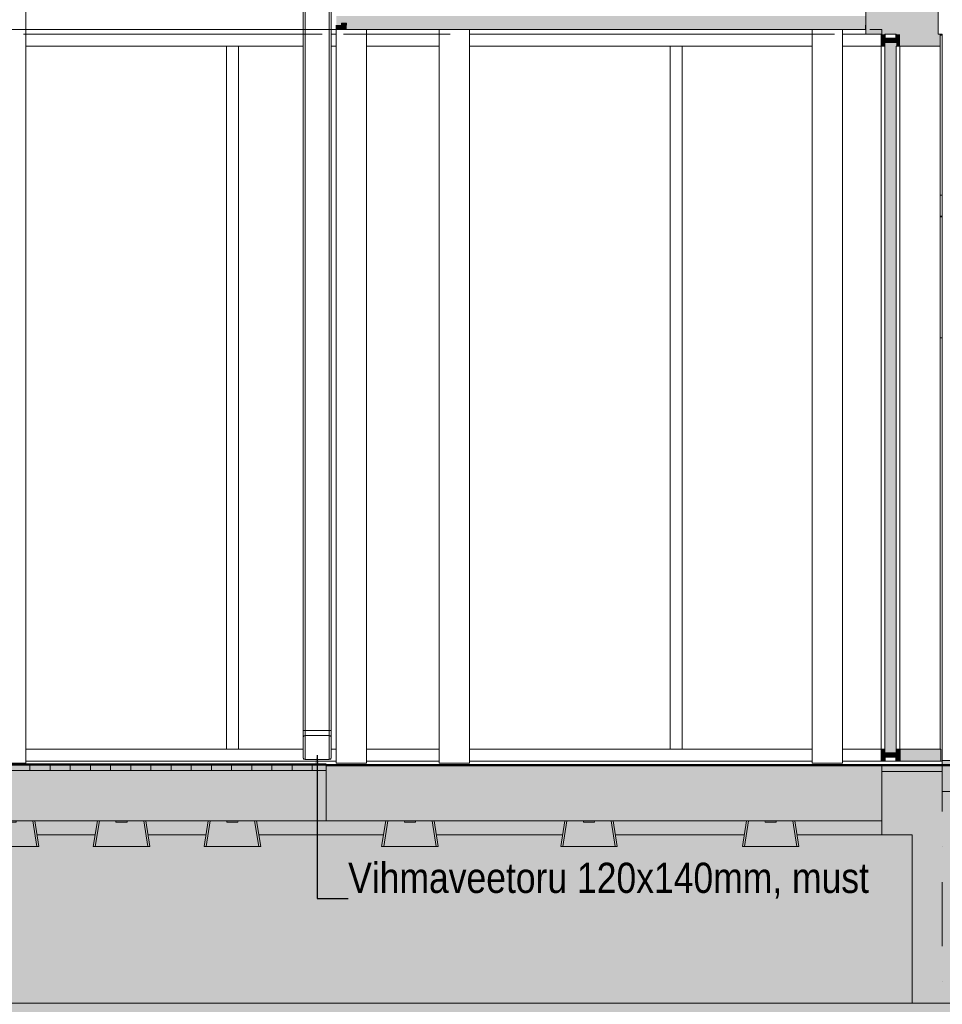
# Model space of a CAD drawing. Header units: millimetres. Extents: x -65 to 293624, y -1905 to 31061.
# Tile 112 of 256: x 61711 to 66286, y 11155 to 16038. Entities that reach past the tile are written whole.
import ezdxf
from ezdxf.enums import TextEntityAlignment as Align

# ---------------------------------------------------------------- set-up
doc = ezdxf.new("R2010")
doc.units = ezdxf.units.MM
doc.header["$MEASUREMENT"] = 0
doc.linetypes.add('Hidden Line', pattern=[317.5, 211.666667, -105.833333])
doc.linetypes.add('Punkt katkend', pattern=[670.277762, 317.5, -176.388889, 0, -176.388874])
for name, color, linetype in [('00 2D joon.AR', 7, 'Continuous'), ('00 Tekst.AR', 7, 'Continuous'), ('00 Teljed.AR', 7, 'Continuous'), ('1211 Vundamendid.AR', 7, 'Continuous'), ('1232 Välisseinad.AR', 7, 'Continuous'), ('1233 Postid.AR', 7, 'Continuous'), ('1235 Vahelaed.AR', 7, 'Continuous'), ('1245 Klaasfassaadid.AR', 7, 'Continuous'), ('1247 Fassaadi valgusti.AR', 7, 'Continuous'), ('1248 Vihmaveetorud.AR', 7, 'Continuous'), ('1253 Terrassipostid.AR', 7, 'Continuous'), ('1253 Välisterrassid.AR', 7, 'Continuous'), ('1311 Siseseinad.AR', 7, 'Continuous'), ('1322 Põrandakatted.SA', 7, 'Continuous'), ('1326 Seinapinnad.SA', 7, 'Continuous')]:
    doc.layers.add(name, color=color, linetype=linetype)
doc.styles.add('GENERATED_STYLE_4', font='txt', dxfattribs={"width": 0.84})
doc.styles.add('GENERATED_STYLE_6', font='txt')
doc.dimstyles.new('GENERATED_STYLE__1', dxfattribs={"dimtxt": 0.18, "dimasz": 91.2, "dimexe": 0.18, "dimexo": 0.0625, "dimgap": 0, "dimtad": 0, "dimtih": 1, "dimtoh": 1, "dimdec": 4, "dimzin": 0, "dimdsep": 46, "dimcen": 0.09, "dimadec": 0, "dimazin": 0, "dimtfac": 1, "dimtdec": 4, "dimtmove": 0, "dimatfit": 3, "dimldrblk": 'ARROWHEAD_5', "dimfxl": 0, "dimtolj": 1, "dimtzin": 0, "dimarcsym": 0})

# ---------------------------------------------------------------- blocks, each defined once
blk = doc.blocks.new('*X4', base_point=(-38239, 12361.4))
at = {"layer": '1253 Välisterrassid.AR', "color": 7, "linetype": 'Continuous', "lineweight": 13}
for p, q in [((61761, 12341.4), (61761, 12315.4)), ((61761, 12341.4), (61761, 12315.4)), ((61861, 12341.4), (61861, 12315.4)), ((61861, 12341.4), (61861, 12315.4)), ((61961, 12341.4), (61961, 12315.4)), ((61961, 12341.4), (61961, 12315.4)), ((62061, 12341.4), (62061, 12315.4)), ((62061, 12341.4), (62061, 12315.4)), ((62161, 12341.4), (62161, 12315.4)), ((62161, 12341.4), (62161, 12315.4)), ((62261, 12341.4), (62261, 12315.4)), ((62261, 12341.4), (62261, 12315.4)), ((62361, 12341.4), (62361, 12315.4)), ((62361, 12341.4), (62361, 12315.4)), ((62461, 12341.4), (62461, 12315.4)), ((62461, 12341.4), (62461, 12315.4)), ((62561, 12341.4), (62561, 12315.4)), ((62561, 12341.4), (62561, 12315.4)), ((62661, 12341.4), (62661, 12315.4)), ((62661, 12341.4), (62661, 12315.4)), ((62761, 12341.4), (62761, 12315.4)), ((62761, 12341.4), (62761, 12315.4)), ((62861, 12341.4), (62861, 12315.4)), ((62861, 12341.4), (62861, 12315.4)), ((62961, 12341.4), (62961, 12315.4)), ((62961, 12341.4), (62961, 12315.4)), ((63061, 12341.4), (63061, 12315.4)), ((63061, 12341.4), (63061, 12315.4)), ((63161, 12341.4), (63161, 12315.4)), ((63161, 12341.4), (63161, 12315.4))]:
    blk.add_line(p, q, dxfattribs=at)
blk = doc.blocks.new('*X5', base_point=(-38239, 12361.4))
at = {"layer": '1253 Välisterrassid.AR', "color": 7, "linetype": 'Continuous', "lineweight": 13}
for p, q in [((63061, 12341.4), (63061, 12315.4)), ((63061, 12341.4), (63061, 12315.4)), ((63161, 12341.4), (63161, 12315.4)), ((63161, 12341.4), (63161, 12315.4))]:
    blk.add_line(p, q, dxfattribs=at)
blk = doc.blocks.new('Section Element_1_2', base_point=(-38239, 12361.4))
at = {"layer": '1253 Välisterrassid.AR', "linetype": 'Continuous', "lineweight": 0, "true_color": 0x000000}
for points in [[(63230.6, 12341.4), (63230.6, 12315.4), (65985.6, 12315.4), (65985.6, 12341.4)], [(63230.6, 12315.4), (63230.6, 12215.4), (65985.6, 12215.4), (65985.6, 12315.4)], [(63230.6, 12215.4), (63230.6, 12065.4), (65985.6, 12065.4), (65985.6, 12215.4)]]:
    blk.add_hatch(color=178, dxfattribs=at).paths.add_polyline_path(points)
at = {"layer": '1253 Välisterrassid.AR', "color": 7, "linetype": 'Continuous', "lineweight": 13}
for p, q in [((44822.3, 12341.4), (63230.6, 12341.4)), ((63230.6, 12315.4), (44822.3, 12315.4)), ((65985.6, 12341.4), (63230.6, 12341.4)), ((44822.3, 12065.4), (63230.6, 12065.4))]:
    blk.add_line(p, q, dxfattribs=at)
at = {"layer": '1253 Välisterrassid.AR', "color": 7, "linetype": 'Continuous', "lineweight": 15}
blk.add_line((65985.6, 12065.4), (63230.6, 12065.4), dxfattribs=at)
at = {"layer": '1253 Välisterrassid.AR', "color": 7, "linetype": 'Continuous', "lineweight": 13, "flags": 128}
for points in [[(63230.6, 12341.4), (63230.6, 12315.4), (63230.6, 12215.4), (63230.6, 12065.4)], [(65985.6, 12341.4), (65985.6, 12315.4), (65985.6, 12215.4), (65985.6, 12065.4)]]:
    blk.add_lwpolyline(points, dxfattribs=at)
at = {"layer": '1253 Välisterrassid.AR', "lineweight": 0}
for name in ['*X4', '*X5']:
    blk.add_blockref(name, (-38239, 12361.4), dxfattribs=at)
blk = doc.blocks.new('Section Element_19_2', base_point=(-38239, 12361.4))
at = {"layer": '1253 Terrassipostid.AR', "color": 7, "linetype": 'Continuous', "lineweight": 13}
for p, q in [((61740.6, 15990.4), (61740.6, 16341.4)), ((61740.6, 12351.4), (61740.6, 15990.4)), ((61590.6, 12351.4), (61740.6, 12351.4))]:
    blk.add_line(p, q, dxfattribs=at)
blk = doc.blocks.new('Section Element_20_2', base_point=(-38239, 12361.4))
at = {"layer": '1253 Terrassipostid.AR', "color": 7, "linetype": 'Continuous', "lineweight": 13}
for p, q in [((63280.6, 15990.4), (63280.6, 12351.4)), ((63430.6, 12351.4), (63430.6, 15990.4)), ((63280.6, 12351.4), (63430.6, 12351.4))]:
    blk.add_line(p, q, dxfattribs=at)
blk = doc.blocks.new('Section Element_22_2', base_point=(-38239, 12361.4))
at = {"layer": '1253 Terrassipostid.AR', "color": 7, "linetype": 'Continuous', "lineweight": 13}
for p, q in [((65640.6, 15990.4), (65640.6, 12351.4)), ((65790.6, 12351.4), (65790.6, 15990.4)), ((65640.6, 12351.4), (65790.6, 12351.4))]:
    blk.add_line(p, q, dxfattribs=at)
blk = doc.blocks.new('Section Element_28_2', base_point=(-38239, 12361.4))
at = {"layer": '1311 Siseseinad.AR', "linetype": 'Continuous', "lineweight": 0, "true_color": 0x000000}
h = blk.add_hatch(dxfattribs=at)
h.set_pattern_fill('Plokk___tavaseotis_0002', color=178, style=0, pattern_type=2)
h.set_pattern_definition([(360, (-38212.9, 12361.43), (0, 250), []), (90, (-38212.9, 12361.43), (-500, 0), [250, -250]), (90, (-37962.9, 12611.43), (-500, 0), [250, -250])])
h.paths.add_polyline_path([(66275.6, 15966.4), (66275.6, 15961.4), (66285.6, 15961.4), (66285.6, 15966.4)])
h = blk.add_hatch(dxfattribs=at)
h.set_pattern_fill('Plokk___tavaseotis_0002', color=178, style=0, pattern_type=2)
h.set_pattern_definition([(3e-14, (-38212.9, 12361.43), (0, 250), []), (90, (-38212.9, 12361.43), (-500, 0), [250, -250]), (90, (-37962.9, 12611.43), (-500, 0), [250, -250])])
h.paths.add_polyline_path([(66275.6, 15966.4), (66275.6, 15961.4), (66285.6, 15961.4), (66285.6, 15966.4)])
blk = doc.blocks.new('Section Element_37_2', base_point=(-38239, 12361.4))
at = {"layer": '1253 Terrassipostid.AR', "color": 7, "linetype": 'Continuous', "lineweight": 13}
for p, q in [((63790.6, 15990.4), (63790.6, 12351.4)), ((63940.6, 12351.4), (63940.6, 15990.4)), ((63790.6, 12351.4), (63940.6, 12351.4))]:
    blk.add_line(p, q, dxfattribs=at)
blk = doc.blocks.new('Section Element_49_2', base_point=(-38239, 12361.4))
at = {"layer": '1232 Välisseinad.AR', "color": 7, "linetype": 'Continuous', "lineweight": 13}
for p, q in [((63115.6, 15966.4), (61740.6, 15966.4)), ((63280.6, 15966.4), (63255.6, 15966.4)), ((63790.6, 15966.4), (63430.6, 15966.4)), ((65640.6, 15966.4), (63940.6, 15966.4)), ((65905.6, 15966.4), (65790.6, 15966.4))]:
    blk.add_line(p, q, dxfattribs=at)
blk = doc.blocks.new('Section Element_59_2', base_point=(-38239, 12361.4))
at = {"layer": '1253 Välisterrassid.AR', "linetype": 'Continuous', "lineweight": 0, "true_color": 0x000000}
for points in [[(65904.6, 16011.4), (65904.6, 16056.4), (63280.6, 16056.4), (63280.6, 16011.4), (63305.6, 16011.4), (63305.6, 16020.4), (63331.6, 16020.4), (63331.6, 16011.4)], [(63280.6, 16011.4), (63280.6, 15990.4), (63305.6, 15990.4), (63305.6, 16011.4)], [(65904.6, 15990.4), (65904.6, 16011.4), (63331.6, 16011.4), (63331.6, 15990.4)]]:
    blk.add_hatch(color=178, dxfattribs=at).paths.add_polyline_path(points)
at = {"layer": '1253 Välisterrassid.AR', "color": 7, "linetype": 'Continuous', "lineweight": 13}
for p, q in [((61590.6, 15990.4), (61740.6, 15990.4)), ((61740.6, 15990.4), (63115.6, 15990.4)), ((63255.6, 15990.4), (63280.6, 15990.4)), ((63280.6, 16011.4), (63280.6, 15990.4)), ((65904.6, 16011.4), (65904.6, 15990.4))]:
    blk.add_line(p, q, dxfattribs=at)
at = {"layer": '1253 Välisterrassid.AR', "color": 7, "linetype": 'Continuous', "lineweight": 15}
for p, q in [((63305.6, 15990.4), (63280.6, 15990.4)), ((65904.6, 15990.4), (63331.6, 15990.4))]:
    blk.add_line(p, q, dxfattribs=at)
blk = doc.blocks.new('Section Element_61_2', base_point=(-38239, 12361.4))
at = {"layer": '1245 Klaasfassaadid.AR', "linetype": 'Continuous', "lineweight": 0, "true_color": 0x000000}
for points in [[(65981.6, 12361.4), (66000.1, 12361.4), (66000.1, 12380.4), (65992.5, 12380.4), (65992.5, 12402.4), (66000.1, 12402.4), (66000.1, 12421.4), (65981.6, 12421.4)], [(66060.1, 12361.4), (66078.6, 12361.4), (66078.6, 12421.4), (66060.1, 12421.4), (66060.1, 12402.4), (66028.6, 12402.4), (66028.6, 12380.4), (66060.1, 12380.4)], [(66078.6, 12361.4), (66278.6, 12361.4), (66278.6, 12421.4), (66078.6, 12421.4)], [(65992.5, 12380.4), (66000.1, 12380.4), (66028.6, 12380.4), (66028.6, 12402.4), (66000.1, 12402.4), (65992.5, 12402.4)]]:
    blk.add_hatch(color=178, dxfattribs=at).paths.add_polyline_path(points)
at = {"layer": '1245 Klaasfassaadid.AR', "color": 7, "linetype": 'Continuous', "lineweight": 13}
for p, q in [((65981.6, 12421.4), (65981.6, 12361.4)), ((66000.1, 12421.4), (65981.6, 12421.4)), ((66000.1, 12421.4), (66000.1, 12402.4)), ((66060.1, 12421.4), (66060.1, 12402.4)), ((66278.6, 12421.4), (66278.6, 12361.4)), ((66000.1, 12361.4), (65981.6, 12361.4)), ((66000.1, 12380.4), (66000.1, 12361.4)), ((66060.1, 12380.4), (66060.1, 12361.4))]:
    blk.add_line(p, q, dxfattribs=at)
at = {"layer": '1245 Klaasfassaadid.AR', "color": 7, "linetype": 'Continuous', "lineweight": 13, "flags": 128}
for points in [[(66278.6, 12421.4), (66078.6, 12421.4), (66060.1, 12421.4)], [(66060.1, 12402.4), (66028.6, 12402.4), (66000.1, 12402.4)], [(66060.1, 12380.4), (66028.6, 12380.4), (66000.1, 12380.4)], [(66278.6, 12361.4), (66078.6, 12361.4), (66060.1, 12361.4)]]:
    blk.add_lwpolyline(points, dxfattribs=at)
blk = doc.blocks.new('Section Element_62_2', base_point=(-38239, 12361.4))
at = {"layer": '1245 Klaasfassaadid.AR', "linetype": 'Continuous', "lineweight": 0, "true_color": 0x000000}
blk.add_hatch(color=178, dxfattribs=at).paths.add_polyline_path([(66057.1, 15936.4), (66000.1, 15936.4), (66000.1, 12391.4), (66057.1, 12391.4)])
at = {"layer": '1245 Klaasfassaadid.AR', "color": 7, "linetype": 'Continuous', "lineweight": 13}
for p, q in [((66000.1, 15936.4), (66000.1, 12391.4)), ((66057.1, 15936.4), (66000.1, 15936.4)), ((66057.1, 15936.4), (66057.1, 15925.4)), ((66057.1, 15906.4), (66057.1, 12391.4)), ((66057.1, 12391.4), (66000.1, 12391.4))]:
    blk.add_line(p, q, dxfattribs=at)
blk = doc.blocks.new('Section Element_66_2', base_point=(-38239, 12361.4))
at = {"layer": '1232 Välisseinad.AR', "linetype": 'Continuous', "lineweight": 0, "true_color": 0x000000}
for points in [[(65926.6, 15966.4), (65926.6, 17453.1), (65905.6, 17448.6), (65905.6, 15966.4)], [(65958.6, 15966.4), (65958.6, 17459.9), (65926.6, 17453.1), (65926.6, 15966.4)], [(65990.6, 15966.4), (65990.6, 17465.4), (65985.6, 17465.4), (65985.6, 17465.6), (65958.6, 17459.9), (65958.6, 15966.4)], [(66020.6, 17465.4), (65990.6, 17465.4), (65990.6, 15966.4), (66020.6, 15966.4)], [(66215.6, 17465.4), (66020.6, 17465.4), (66020.6, 15966.4), (66215.6, 15966.4)], [(66240.6, 15966.4), (66240.6, 17465.4), (66215.6, 17465.4), (66215.6, 15966.4)], [(66253.1, 15966.4), (66253.1, 17465.4), (66240.6, 17465.4), (66240.6, 15966.4)], [(66265.6, 15966.4), (66265.6, 17465.4), (66253.1, 17465.4), (66253.1, 15966.4)]]:
    blk.add_hatch(color=178, dxfattribs=at).paths.add_polyline_path(points)
at = {"layer": '1232 Välisseinad.AR', "color": 7, "linetype": 'Continuous', "lineweight": 15}
for p, q in [((65905.6, 17448.6), (65905.6, 15966.4)), ((66265.6, 16356.9), (66265.6, 15966.4))]:
    blk.add_line(p, q, dxfattribs=at)
at = {"layer": '1232 Välisseinad.AR', "color": 7, "linetype": 'Continuous', "lineweight": 13, "flags": 128}
for points in [[(65981.6, 15966.4), (65958.6, 15966.4), (65926.6, 15966.4), (65905.6, 15966.4)], [(66057.1, 15966.4), (66020.6, 15966.4), (66000.1, 15966.4)]]:
    blk.add_lwpolyline(points, dxfattribs=at)
blk = doc.blocks.new('Section Element_90_2', base_point=(-38239, 12361.4))
at = {"layer": '1326 Seinapinnad.SA', "color": 7, "linetype": 'Continuous', "lineweight": 13}
for p, q in [((66275.6, 15065.9), (66285.6, 15063.4)), ((66285.6, 15061.4), (66275.6, 15061.4))]:
    blk.add_line(p, q, dxfattribs=at)
blk = doc.blocks.new('Section Element_112_2', base_point=(-38239, 12361.4))
at = {"layer": '1245 Klaasfassaadid.AR', "color": 7, "linetype": 'Continuous', "lineweight": 13}
for p, q in [((63115.6, 12421.4), (62795.6, 12421.4)), ((63280.6, 12421.4), (63255.6, 12421.4)), ((63790.6, 12421.4), (63430.6, 12421.4)), ((63280.6, 12361.4), (62765.6, 12361.4)), ((63790.6, 12361.4), (63430.6, 12361.4))]:
    blk.add_line(p, q, dxfattribs=at)
blk = doc.blocks.new('Section Element_113_2', base_point=(-38239, 12361.4))
at = {"layer": '1245 Klaasfassaadid.AR', "color": 7, "linetype": 'Continuous', "lineweight": 13}
for p, q in [((64935.6, 12421.4), (63940.6, 12421.4)), ((64965.6, 12361.4), (63940.6, 12361.4))]:
    blk.add_line(p, q, dxfattribs=at)
blk = doc.blocks.new('Section Element_114_2', base_point=(-38239, 12361.4))
at = {"layer": '1245 Klaasfassaadid.AR', "color": 7, "linetype": 'Continuous', "lineweight": 13}
for p, q in [((62735.6, 12421.4), (61740.6, 12421.4)), ((62765.6, 12361.4), (61740.6, 12361.4))]:
    blk.add_line(p, q, dxfattribs=at)
blk = doc.blocks.new('Section Element_138_2', base_point=(-38239, 12361.4))
at = {"layer": '1245 Klaasfassaadid.AR', "color": 7, "linetype": 'Continuous', "lineweight": 13}
for p, q in [((64995.6, 12421.4), (64965.6, 12421.4)), ((65640.6, 12421.4), (64995.6, 12421.4)), ((65981.6, 12421.4), (65790.6, 12421.4)), ((65640.6, 12361.4), (64965.6, 12361.4)), ((65981.6, 12361.4), (65790.6, 12361.4)), ((66000.1, 12361.4), (66002.1, 12361.4)), ((66002.1, 12380.4), (66002.1, 12361.4)), ((66055.1, 12361.4), (66002.1, 12361.4)), ((66055.1, 12380.4), (66055.1, 12361.4)), ((66055.1, 12361.4), (66060.1, 12361.4))]:
    blk.add_line(p, q, dxfattribs=at)
blk = doc.blocks.new('Section Element_152_2', base_point=(-38239, 12361.4))
at = {"layer": '1248 Vihmaveetorud.AR', "color": 7, "linetype": 'Continuous', "lineweight": 13}
for p, q in [((63115.6, 12513), (63115.6, 12512.6)), ((63115.6, 12512.6), (63115.6, 12506.3)), ((63115.6, 12506.3), (63115.6, 12500.2)), ((63117.6, 12513), (63118.5, 12513.2)), ((63118.5, 12513.2), (63125.6, 12513.5)), ((63125.6, 12513.5), (63245.6, 12513.5)), ((63125.6, 12513.5), (63125.6, 12508.9)), ((63125.6, 12508.9), (63125.6, 12504.4)), ((63125.6, 12504.4), (63125.6, 12500.4)), ((63125.6, 12500.4), (63125.6, 12496.8)), ((63245.6, 12513.5), (63252.7, 12513.2)), ((63245.6, 12513.5), (63245.6, 12508.9)), ((63245.6, 12508.9), (63245.6, 12504.4)), ((63245.6, 12504.4), (63245.6, 12500.4)), ((63245.6, 12500.4), (63245.6, 12496.8)), ((63252.7, 12513.2), (63253.6, 12513)), ((63255.6, 12513), (63255.6, 12512.6)), ((63255.6, 12512.6), (63255.6, 12506.3)), ((63255.6, 12506.3), (63255.6, 12500.2)), ((63115.6, 12500.2), (63115.6, 12494.6)), ((63115.6, 12494.6), (63115.6, 12489.7)), ((63115.6, 12489.7), (63115.6, 12485.5)), ((63115.6, 12485.5), (63115.6, 12482.3)), ((63115.6, 12482.3), (63115.6, 12480.1)), ((63115.6, 12480.1), (63115.6, 12479)), ((63119.2, 12485.3), (63116.6, 12479)), ((63116.6, 12479), (63116.6, 12479)), ((63125.6, 12488), (63119.2, 12485.3)), ((63125.6, 12496.8), (63125.6, 12493.7)), ((63125.6, 12493.7), (63125.6, 12491.4)), ((63125.6, 12491.4), (63125.6, 12489.8)), ((63125.6, 12489.8), (63125.6, 12489)), ((63245.6, 12488), (63125.6, 12488)), ((63125.6, 12488), (63125.6, 12477.9)), ((63125.6, 12477.9), (63125.6, 12453.9)), ((63125.6, 12453.9), (63125.6, 12431.8)), ((63245.6, 12496.8), (63245.6, 12493.7)), ((63245.6, 12493.7), (63245.6, 12491.4)), ((63245.6, 12491.4), (63245.6, 12489.8)), ((63245.6, 12489.8), (63245.6, 12489)), ((63252, 12485.3), (63245.6, 12488)), ((63245.6, 12488), (63245.6, 12477.9)), ((63245.6, 12477.9), (63245.6, 12453.9)), ((63245.6, 12453.9), (63245.6, 12431.8)), ((63254.6, 12479), (63252, 12485.3)), ((63254.6, 12479), (63254.6, 12479)), ((63255.6, 12500.2), (63255.6, 12494.6)), ((63255.6, 12494.6), (63255.6, 12489.7)), ((63255.6, 12489.7), (63255.6, 12485.5)), ((63255.6, 12485.5), (63255.6, 12482.3)), ((63255.6, 12482.3), (63255.6, 12480.1)), ((63255.6, 12480.1), (63255.6, 12479)), ((63125.6, 12431.8), (63125.6, 12412.3)), ((63125.6, 12412.3), (63125.6, 12395.9)), ((63245.6, 12431.8), (63245.6, 12412.3)), ((63245.6, 12412.3), (63245.6, 12395.9)), ((63118.5, 12371.9), (63115.6, 12379)), ((63115.6, 12379), (63115.6, 12379)), ((63116.6, 12379), (63116.6, 12379)), ((63125.6, 12369), (63118.5, 12371.9)), ((63125.6, 12395.9), (63125.6, 12383.1)), ((63125.6, 12383.1), (63125.6, 12374.4)), ((63125.6, 12374.4), (63125.6, 12370)), ((63245.6, 12369), (63125.6, 12369)), ((63125.6, 12369), (63125.6, 12369)), ((63245.6, 12395.9), (63245.6, 12383.1)), ((63245.6, 12383.1), (63245.6, 12374.4)), ((63245.6, 12374.4), (63245.6, 12370)), ((63252.7, 12371.9), (63245.6, 12369)), ((63245.6, 12369), (63245.6, 12369)), ((63255.6, 12379), (63252.7, 12371.9)), ((63254.6, 12379), (63254.6, 12379)), ((63255.6, 12379), (63255.6, 12379))]:
    blk.add_line(p, q, dxfattribs=at)
blk = doc.blocks.new('Section Element_153_2', base_point=(-38239, 12361.4))
at = {"layer": '1248 Vihmaveetorud.AR', "color": 7, "linetype": 'Continuous', "lineweight": 13}
for p, q in [((63115.6, 12479), (63118.5, 12486.1)), ((63115.6, 12379), (63115.6, 12479)), ((63119.2, 12485.4), (63116.6, 12479)), ((63116.6, 12479), (63116.6, 12379)), ((63118.5, 12486.1), (63125.6, 12489)), ((63125.6, 12488), (63119.2, 12485.4)), ((63125.6, 12489), (63245.6, 12489)), ((63245.6, 12488), (63125.6, 12488)), ((63245.6, 12489), (63252.7, 12486.1)), ((63252, 12485.4), (63245.6, 12488)), ((63254.6, 12479), (63252, 12485.4)), ((63252.7, 12486.1), (63255.6, 12479)), ((63254.6, 12379), (63254.6, 12479)), ((63255.6, 12479), (63255.6, 12379)), ((63118.5, 12372), (63115.6, 12379)), ((63116.6, 12379), (63119.2, 12372.7)), ((63125.6, 12369), (63118.5, 12372)), ((63119.2, 12372.7), (63125.6, 12370)), ((63125.6, 12370), (63245.6, 12370)), ((63245.6, 12369), (63125.6, 12369)), ((63245.6, 12370), (63252, 12372.7)), ((63252.7, 12372), (63245.6, 12369)), ((63252, 12372.7), (63254.6, 12379)), ((63255.6, 12379), (63252.7, 12372))]:
    blk.add_line(p, q, dxfattribs=at)
blk = doc.blocks.new('Section Element_154_2', base_point=(-38239, 12361.4))
at = {"layer": '1248 Vihmaveetorud.AR', "color": 7, "linetype": 'Continuous', "lineweight": 13}
for p, q in [((63115.6, 12513), (63115.6, 21876.5)), ((63125.6, 12513.5), (63125.6, 21877.2)), ((63245.6, 12513.5), (63245.6, 21916.2)), ((63255.6, 12513), (63255.6, 21914.6)), ((63117.6, 12513), (63118.5, 12513)), ((63118.5, 12513), (63125.6, 12513)), ((63245.6, 12513), (63252.7, 12513)), ((63252.7, 12513), (63253.6, 12513))]:
    blk.add_line(p, q, dxfattribs=at)
blk = doc.blocks.new('Section Element_201_2', base_point=(-38239, 12361.4))
at = {"layer": '1245 Klaasfassaadid.AR', "linetype": 'Continuous', "lineweight": 0, "true_color": 0x000000}
for points in [[(65981.6, 15966.4), (65981.6, 15906.4), (66000.1, 15906.4), (66000.1, 15925.4), (65992.5, 15925.4), (65992.5, 15947.4), (66000.1, 15947.4), (66000.1, 15966.4)], [(65992.5, 15947.4), (65992.5, 15925.4), (66000.1, 15925.4), (66028.6, 15925.4), (66028.6, 15947.4), (66000.1, 15947.4)], [(66057.1, 15966.4), (66057.1, 15947.4), (66028.6, 15947.4), (66028.6, 15925.4), (66057.1, 15925.4), (66057.1, 15906.4), (66075.6, 15906.4), (66075.6, 15966.4)], [(66075.6, 15966.4), (66075.6, 15906.4), (66275.6, 15906.4), (66275.6, 15966.4)]]:
    blk.add_hatch(color=178, dxfattribs=at).paths.add_polyline_path(points)
at = {"layer": '1245 Klaasfassaadid.AR', "color": 7, "linetype": 'Continuous', "lineweight": 13}
for p, q in [((65981.6, 15966.4), (65981.6, 15906.4)), ((66000.1, 15966.4), (66000.1, 15947.4)), ((66000.1, 15925.4), (66000.1, 15906.4)), ((66057.1, 15966.4), (66057.1, 15947.4)), ((66275.6, 15966.4), (66265.6, 15966.4)), ((66275.6, 15966.4), (66275.6, 15906.4)), ((66000.1, 15906.4), (65981.6, 15906.4))]:
    blk.add_line(p, q, dxfattribs=at)
at = {"layer": '1245 Klaasfassaadid.AR', "color": 7, "linetype": 'Continuous', "lineweight": 13, "flags": 128}
for points in [[(66057.1, 15947.4), (66028.6, 15947.4), (66000.1, 15947.4)], [(66057.1, 15925.4), (66028.6, 15925.4), (66000.1, 15925.4)], [(66275.6, 15906.4), (66075.6, 15906.4), (66057.1, 15906.4)]]:
    blk.add_lwpolyline(points, dxfattribs=at)
blk = doc.blocks.new('Section Element_202_2', base_point=(-38239, 12361.4))
at = {"layer": '1245 Klaasfassaadid.AR', "color": 7, "linetype": 'Continuous', "lineweight": 13}
for p, q in [((65981.6, 12421.4), (65981.6, 15906.4)), ((66075.6, 12421.4), (66075.6, 15906.4)), ((66275.6, 12421.4), (66275.6, 15906.4)), ((66060.1, 12421.4), (66057.1, 12421.4))]:
    blk.add_line(p, q, dxfattribs=at)
blk = doc.blocks.new('Section Element_203_2', base_point=(-38239, 12361.4))
at = {"layer": '1245 Klaasfassaadid.AR', "color": 7, "linetype": 'Continuous', "lineweight": 13}
blk.add_line((63940.6, 15906.4), (64935.6, 15906.4), dxfattribs=at)
blk = doc.blocks.new('Section Element_204_2', base_point=(-38239, 12361.4))
at = {"layer": '1245 Klaasfassaadid.AR', "color": 7, "linetype": 'Continuous', "lineweight": 13}
for p, q in [((64935.6, 12421.4), (64935.6, 15906.4)), ((64935.6, 15906.4), (64965.6, 15906.4)), ((64995.6, 12421.4), (64995.6, 15906.4)), ((64965.6, 12421.4), (64935.6, 12421.4))]:
    blk.add_line(p, q, dxfattribs=at)
blk = doc.blocks.new('Section Element_205_2', base_point=(-38239, 12361.4))
at = {"layer": '1245 Klaasfassaadid.AR', "color": 7, "linetype": 'Continuous', "lineweight": 13}
for p, q in [((62795.6, 15906.4), (63115.6, 15906.4)), ((63255.6, 15906.4), (63280.6, 15906.4)), ((63430.6, 15906.4), (63790.6, 15906.4))]:
    blk.add_line(p, q, dxfattribs=at)
blk = doc.blocks.new('Section Element_206_2', base_point=(-38239, 12361.4))
at = {"layer": '1245 Klaasfassaadid.AR', "color": 7, "linetype": 'Continuous', "lineweight": 13}
for p, q in [((62735.6, 12421.4), (62735.6, 15906.4)), ((62735.6, 15906.4), (62795.6, 15906.4)), ((62795.6, 12421.4), (62795.6, 15906.4)), ((62795.6, 12421.4), (62735.6, 12421.4))]:
    blk.add_line(p, q, dxfattribs=at)
blk = doc.blocks.new('Section Element_207_2', base_point=(-38239, 12361.4))
at = {"layer": '1245 Klaasfassaadid.AR', "color": 7, "linetype": 'Continuous', "lineweight": 13}
blk.add_line((61740.6, 15906.4), (62735.6, 15906.4), dxfattribs=at)
blk = doc.blocks.new('Section Element_250_2', base_point=(-38239, 12361.4))
at = {"layer": '1247 Fassaadi valgusti.AR', "linetype": 'Continuous', "lineweight": 0, "true_color": 0x000000}
blk.add_hatch(color=178, dxfattribs=at).paths.add_polyline_path([(63305.6, 15990.4), (63331.6, 15990.4), (63331.6, 16020.4), (63305.6, 16020.4)])
at = {"layer": '1247 Fassaadi valgusti.AR', "color": 7, "linetype": 'Continuous', "lineweight": 13}
for p, q in [((63305.6, 16020.4), (63305.6, 16011.4)), ((63331.6, 16020.4), (63305.6, 16020.4)), ((63331.6, 16020.4), (63331.6, 16011.4)), ((63331.6, 15990.4), (63305.6, 15990.4))]:
    blk.add_line(p, q, dxfattribs=at)
blk = doc.blocks.new('Section Element_277_2', base_point=(-38239, 12361.4))
at = {"layer": '1235 Vahelaed.AR', "color": 7, "linetype": 'Continuous', "lineweight": 13}
blk.add_line((66278.6, 12361.4), (66285.6, 12361.4), dxfattribs=at)
blk = doc.blocks.new('Section Element_292_2', base_point=(-38239, 12361.4))
at = {"layer": '1232 Välisseinad.AR', "color": 7, "linetype": 'Continuous', "lineweight": 13}
for p, q in [((62084.8, 11996.4), (61796.4, 11996.4)), ((62634.8, 11996.4), (62346.4, 11996.4)), ((63514.7, 11996.4), (62896.4, 11996.4)), ((64403.2, 11996.4), (63776.3, 11996.4)), ((65303.2, 11996.4), (64664.9, 11996.4)), ((65985.6, 11996.4), (65564.9, 11996.4)), ((66135.6, 11161.4), (44035.6, 11161.4))]:
    blk.add_line(p, q, dxfattribs=at)
blk = doc.blocks.new('Section Element_293_2', base_point=(-38239, 12361.4))
at = {"layer": '1211 Vundamendid.AR', "color": 253, "linetype": 'Continuous', "lineweight": 13, "true_color": 0xa5a6a4}
for p, q in [((63505.5, 11938.4), (63525.6, 12065.4)), ((63535.5, 12065.4), (63515.5, 11938.4)), ((63618, 12058.4), (63617.5, 12065.4)), ((63673.5, 12065.4), (63673, 12058.4)), ((63775.5, 11938.4), (63755.5, 12065.4)), ((63785.5, 11938.4), (63765.4, 12065.4)), ((63673, 12058.4), (63618, 12058.4)), ((63515.5, 11938.4), (63505.5, 11938.4)), ((63515.5, 11938.4), (63775.5, 11938.4)), ((63785.5, 11938.4), (63775.5, 11938.4))]:
    blk.add_line(p, q, dxfattribs=at)
blk = doc.blocks.new('Section Element_294_2', base_point=(-38239, 12361.4))
at = {"layer": '1211 Vundamendid.AR', "color": 253, "linetype": 'Continuous', "lineweight": 13, "true_color": 0xa5a6a4}
for p, q in [((64394.1, 11938.4), (64414.1, 12065.4)), ((64424.1, 12065.4), (64404.1, 11938.4)), ((64506.6, 12058.4), (64506.1, 12065.4)), ((64562.1, 12065.4), (64561.6, 12058.4)), ((64664.1, 11938.4), (64644.1, 12065.4)), ((64674.1, 11938.4), (64654, 12065.4)), ((64561.6, 12058.4), (64506.6, 12058.4)), ((64404.1, 11938.4), (64394.1, 11938.4)), ((64404.1, 11938.4), (64664.1, 11938.4)), ((64674.1, 11938.4), (64664.1, 11938.4))]:
    blk.add_line(p, q, dxfattribs=at)
blk = doc.blocks.new('Section Element_295_2', base_point=(-38239, 12361.4))
at = {"layer": '1211 Vundamendid.AR', "color": 253, "linetype": 'Continuous', "lineweight": 13, "true_color": 0xa5a6a4}
for p, q in [((65294.1, 11938.4), (65314.1, 12065.4)), ((65324.1, 12065.4), (65304.1, 11938.4)), ((65406.6, 12058.4), (65406.1, 12065.4)), ((65462.1, 12065.4), (65461.6, 12058.4)), ((65564.1, 11938.4), (65544.1, 12065.4)), ((65574.1, 11938.4), (65554, 12065.4)), ((65461.6, 12058.4), (65406.6, 12058.4)), ((65304.1, 11938.4), (65294.1, 11938.4)), ((65304.1, 11938.4), (65564.1, 11938.4)), ((65574.1, 11938.4), (65564.1, 11938.4))]:
    blk.add_line(p, q, dxfattribs=at)
blk = doc.blocks.new('Section Element_347_2', base_point=(-38239, 12361.4))
at = {"layer": '1245 Klaasfassaadid.AR', "color": 7, "linetype": 'Continuous', "lineweight": 13}
for p, q in [((66002.1, 15947.4), (66002.1, 15966.4)), ((66055.1, 15947.4), (66055.1, 15966.4)), ((64965.6, 15906.4), (64995.6, 15906.4)), ((64995.6, 15906.4), (65640.6, 15906.4)), ((65790.6, 15906.4), (65981.6, 15906.4))]:
    blk.add_line(p, q, dxfattribs=at)
blk = doc.blocks.new('Section Element_349_2', base_point=(-38239, 12361.4))
at = {"layer": '1232 Välisseinad.AR', "linetype": 'Continuous', "lineweight": 0, "true_color": 0x000000}
for points in [[(66135.6, 12310.4), (65985.6, 12310.4), (65985.6, 11996.4), (66135.6, 11996.4)], [(66285.6, 12310.4), (66135.6, 12310.4), (66135.6, 11996.4), (66135.6, 11161.4), (66285.6, 11161.4), (66285.6, 12211.5)], [(66285.6, 12211.5), (66285.6, 11161.4), (66435.6, 11161.4), (66435.6, 12211.5)]]:
    blk.add_hatch(color=178, dxfattribs=at).paths.add_polyline_path(points)
at = {"layer": '1232 Välisseinad.AR', "color": 7, "linetype": 'Continuous', "lineweight": 13}
for p, q in [((65985.6, 12310.4), (65985.6, 11996.4)), ((66435.6, 12211.5), (66285.6, 12211.5)), ((66435.6, 12211.5), (66435.6, 11161.4)), ((66135.6, 11996.4), (65985.6, 11996.4)), ((66135.6, 11996.4), (66135.6, 11161.4))]:
    blk.add_line(p, q, dxfattribs=at)
at = {"layer": '1232 Välisseinad.AR', "color": 7, "linetype": 'Continuous', "lineweight": 13, "flags": 128}
for points in [[(66285.6, 12310.4), (66135.6, 12310.4), (65985.6, 12310.4)], [(66435.6, 11161.4), (66285.6, 11161.4), (66135.6, 11161.4)]]:
    blk.add_lwpolyline(points, dxfattribs=at)
blk = doc.blocks.new('Section Element_374_2', base_point=(-38239, 12361.4))
at = {"layer": '1211 Vundamendid.AR', "color": 253, "linetype": 'Continuous', "lineweight": 13, "true_color": 0xa5a6a4}
for p, q in [((61525.6, 11938.4), (61545.6, 12065.4)), ((61555.6, 12065.4), (61535.6, 11938.4)), ((61638.1, 12058.4), (61637.6, 12065.4)), ((61693.6, 12065.4), (61693.1, 12058.4)), ((61795.6, 11938.4), (61775.6, 12065.4)), ((61805.6, 11938.4), (61785.5, 12065.4)), ((61693.1, 12058.4), (61638.1, 12058.4)), ((61535.6, 11938.4), (61525.6, 11938.4)), ((61535.6, 11938.4), (61795.6, 11938.4)), ((61805.6, 11938.4), (61795.6, 11938.4))]:
    blk.add_line(p, q, dxfattribs=at)
blk = doc.blocks.new('Section Element_375_2', base_point=(-38239, 12361.4))
at = {"layer": '1211 Vundamendid.AR', "color": 253, "linetype": 'Continuous', "lineweight": 13, "true_color": 0xa5a6a4}
for p, q in [((62075.6, 11938.4), (62095.6, 12065.4)), ((62105.6, 12065.4), (62085.6, 11938.4)), ((62188.1, 12058.4), (62187.6, 12065.4)), ((62243.6, 12065.4), (62243.1, 12058.4)), ((62345.6, 11938.4), (62325.6, 12065.4)), ((62355.6, 11938.4), (62335.5, 12065.4)), ((62243.1, 12058.4), (62188.1, 12058.4)), ((62085.6, 11938.4), (62075.6, 11938.4)), ((62085.6, 11938.4), (62345.6, 11938.4)), ((62355.6, 11938.4), (62345.6, 11938.4))]:
    blk.add_line(p, q, dxfattribs=at)
blk = doc.blocks.new('Section Element_376_2', base_point=(-38239, 12361.4))
at = {"layer": '1211 Vundamendid.AR', "color": 253, "linetype": 'Continuous', "lineweight": 13, "true_color": 0xa5a6a4}
for p, q in [((62625.6, 11938.4), (62645.6, 12065.4)), ((62655.6, 12065.4), (62635.6, 11938.4)), ((62738.1, 12058.4), (62737.6, 12065.4)), ((62793.6, 12065.4), (62793.1, 12058.4)), ((62895.6, 11938.4), (62875.6, 12065.4)), ((62905.6, 11938.4), (62885.5, 12065.4)), ((62793.1, 12058.4), (62738.1, 12058.4)), ((62635.6, 11938.4), (62625.6, 11938.4)), ((62635.6, 11938.4), (62895.6, 11938.4)), ((62905.6, 11938.4), (62895.6, 11938.4))]:
    blk.add_line(p, q, dxfattribs=at)
blk = doc.blocks.new('Section Element_955_2', base_point=(-38239, 12361.4))
at = {"layer": '1326 Seinapinnad.SA', "color": 7, "linetype": 'Continuous', "lineweight": 13}
for p, q in [((66275.6, 14461.4), (66285.5, 14461.4)), ((66285.5, 14461.4), (66285.5, 12361.4))]:
    blk.add_line(p, q, dxfattribs=at)
blk = doc.blocks.new('Section Element_957_2', base_point=(-38239, 12361.4))
at = {"layer": '1233 Postid.AR', "color": 7, "linetype": 'Continuous', "lineweight": 13}
for p, q in [((66285.6, 12364.4), (66285.6, 15966.4)), ((66435.6, 11211.4), (66630.9, 11211.4))]:
    blk.add_line(p, q, dxfattribs=at)
blk = doc.blocks.new('Section Element_961_2', base_point=(-38239, 12361.4))
at = {"layer": '1326 Seinapinnad.SA', "color": 7, "linetype": 'Continuous', "lineweight": 13}
for p, q in [((66275.6, 15961.4), (66285.6, 15961.4)), ((66285.6, 15167.4), (66275.6, 15167.4))]:
    blk.add_line(p, q, dxfattribs=at)
blk = doc.blocks.new('Section Element_962_2', base_point=(-38239, 12361.4))
at = {"layer": '1322 Põrandakatted.SA', "linetype": 'Continuous', "lineweight": 0, "true_color": 0x000000}
blk.add_hatch(color=178, dxfattribs=at).paths.add_polyline_path([(66285.6, 12364.4), (66285.6, 12361.4), (66630.9, 12361.4), (66630.9, 12364.4)])
at = {"layer": '1322 Põrandakatted.SA', "color": 255, "linetype": 'Continuous', "lineweight": 13}
for p, q in [((66285.6, 12364.4), (66285.6, 12361.4)), ((66630.9, 12364.4), (66285.6, 12364.4))]:
    blk.add_line(p, q, dxfattribs=at)
blk = doc.blocks.new('Section Element_971_2', base_point=(-38239, 12361.4))
at = {"layer": '1235 Vahelaed.AR', "linetype": 'Continuous', "lineweight": 0, "true_color": 0x000000}
for points in [[(66630.9, 12261.4), (66630.9, 12361.4), (66285.6, 12361.4), (66285.6, 12261.4)], [(66285.7, 12211.4), (66435.7, 12211.4), (66630.9, 12211.4), (66630.9, 12261.4), (66285.6, 12261.4), (66285.6, 12211.4)], [(66285.6, 12111.4), (66285.7, 12111.4), (66285.7, 12211.4), (66285.6, 12211.4)], [(66435.7, 12111.4), (66630.9, 12111.4), (66630.9, 12211.4), (66435.7, 12211.4)]]:
    blk.add_hatch(color=178, dxfattribs=at).paths.add_polyline_path(points)
at = {"layer": '1235 Vahelaed.AR', "color": 7, "linetype": 'Continuous', "lineweight": 13}
for p, q in [((66285.6, 12361.4), (66285.6, 12310.4)), ((66285.7, 12211.4), (66285.7, 12111.4)), ((66435.7, 12211.4), (66435.7, 12111.4)), ((66435.7, 12111.4), (66435.6, 12111.4))]:
    blk.add_line(p, q, dxfattribs=at)
at = {"layer": '1235 Vahelaed.AR', "color": 7, "linetype": 'Continuous', "lineweight": 15}
for p, q in [((66285.7, 12111.4), (66285.6, 12111.4)), ((66630.9, 12111.4), (66435.7, 12111.4))]:
    blk.add_line(p, q, dxfattribs=at)
blk = doc.blocks.new('Section Element_994_2', base_point=(-38239, 12361.4))
at = {"layer": '1326 Seinapinnad.SA', "color": 7, "linetype": 'Continuous', "lineweight": 13}
for p, q in [((66285.6, 16361.4), (66275.6, 16361.4)), ((66275.6, 15966.4), (66285.6, 15966.4))]:
    blk.add_line(p, q, dxfattribs=at)
blk = doc.blocks.new('Standard grid marker[2]_2', base_point=(66285.593649, 30361.429))
at = {"layer": '00 Teljed.AR', "color": 252, "linetype": 'Punkt katkend', "lineweight": 13, "true_color": 0x8c8d8c}
blk.add_line((66285.593649, 29861.429), (66285.593649, 4861.429), dxfattribs=at)
at = {"layer": '00 Teljed.AR', "color": 252, "lineweight": 13, "true_color": 0x8c8d8c, "style": 'GENERATED_STYLE_6'}
for tag, p in [('AC_MarkerText_1_0', (66285.593649, 30661.429)), ('AC_MarkerText_1_1', (66285.593649, 4261.429))]:
    blk.add_attdef(tag, text='', height=200, rotation=360, dxfattribs=at).set_placement(p, align=Align.TOP_CENTER)
blk = doc.blocks.new('ARROWHEAD_5')
at = {"linetype": 'Continuous', "lineweight": 0}
blk.add_hatch(color=0, dxfattribs=at).paths.add_polyline_path([(-1, 0.2679), (0, 0), (-1, -0.2679)])
at = {"color": 0, "linetype": 'Continuous', "lineweight": 0}
blk.add_line((0, 0), (-1, 0), dxfattribs=at)

msp = doc.modelspace()

# ---------------------------------------------------------------- hatches: boundary and pattern name
at = {"layer": '00 2D joon.AR', "linetype": 'Continuous', "lineweight": 13}
msp.add_hatch(color=255, dxfattribs=at).paths.add_polyline_path([(7573, 11665.6), (30051.3, 11665.6), (35544.6, 12066.9), (39188.6, 12336.4), (39188.6, 12341.4), (44822.3, 12341.4), (44822.3, 12344.4), (63230.6, 12344.4), (63230.6, 12341.4), (72194.8, 12341.4), (72194.8, 1343.6), (7573, 1343.6)])

# ---------------------------------------------------------------- linework, layer by layer
at = {"layer": '00 2D joon.AR', "color": 41, "linetype": 'Hidden Line', "lineweight": 13, "true_color": 0xffeda8, "flags": 128}
msp.add_lwpolyline([(56673.3, 15990.5), (56673.3, 15966.4), (65985.6, 15966.4), (65985.6, 15990.5)], close=True, dxfattribs=at)
at = {"layer": '00 2D joon.AR', "color": 7, "linetype": 'Continuous', "lineweight": 50, "flags": 128}
msp.add_lwpolyline([(7573, 11665.6), (30051.3, 11665.6), (35544.6, 12066.9), (39188.6, 12336.4), (39188.6, 12341.4), (44822.3, 12341.4), (44822.3, 12344.4), (63230.6, 12344.4), (63230.6, 12341.4), (72194.8, 12341.4), (72194.8, 1343.6), (7573, 1343.6)], close=True, dxfattribs=at)

# ---------------------------------------------------------------- block references
at = {"lineweight": 0}
msp.add_blockref('Section Element_955_2', (-38239, 12361.4), dxfattribs=at)
at = {"layer": '00 Teljed.AR', "color": 7, "linetype": 'Continuous', "lineweight": 13}
msp.add_blockref('Standard grid marker[2]_2', (66285.6, 30361.4), dxfattribs=at)
at = {"layer": '1211 Vundamendid.AR', "lineweight": 0}
for name in ['Section Element_374_2', 'Section Element_375_2', 'Section Element_376_2', 'Section Element_293_2', 'Section Element_294_2', 'Section Element_295_2']:
    msp.add_blockref(name, (-38239, 12361.4), dxfattribs=at)
at = {"layer": '1232 Välisseinad.AR', "lineweight": 0}
for name in ['Section Element_66_2', 'Section Element_49_2', 'Section Element_349_2', 'Section Element_292_2']:
    msp.add_blockref(name, (-38239, 12361.4), dxfattribs=at)
at = {"layer": '1233 Postid.AR', "lineweight": 0}
msp.add_blockref('Section Element_957_2', (-38239, 12361.4), dxfattribs=at)
at = {"layer": '1235 Vahelaed.AR', "lineweight": 0}
for name in ['Section Element_277_2', 'Section Element_971_2']:
    msp.add_blockref(name, (-38239, 12361.4), dxfattribs=at)
at = {"layer": '1245 Klaasfassaadid.AR', "lineweight": 0}
for name in ['Section Element_347_2', 'Section Element_201_2', 'Section Element_62_2', 'Section Element_207_2', 'Section Element_206_2', 'Section Element_205_2', 'Section Element_203_2', 'Section Element_204_2', 'Section Element_202_2', 'Section Element_114_2', 'Section Element_112_2', 'Section Element_113_2', 'Section Element_138_2', 'Section Element_61_2']:
    msp.add_blockref(name, (-38239, 12361.4), dxfattribs=at)
at = {"layer": '1247 Fassaadi valgusti.AR', "lineweight": 0}
msp.add_blockref('Section Element_250_2', (-38239, 12361.4), dxfattribs=at)
at = {"layer": '1248 Vihmaveetorud.AR', "lineweight": 0}
for name in ['Section Element_154_2', 'Section Element_152_2', 'Section Element_153_2']:
    msp.add_blockref(name, (-38239, 12361.4), dxfattribs=at)
at = {"layer": '1253 Terrassipostid.AR', "lineweight": 0}
for name in ['Section Element_20_2', 'Section Element_19_2', 'Section Element_22_2', 'Section Element_37_2']:
    msp.add_blockref(name, (-38239, 12361.4), dxfattribs=at)
at = {"layer": '1253 Välisterrassid.AR', "lineweight": 0}
for name in ['Section Element_59_2', 'Section Element_1_2']:
    msp.add_blockref(name, (-38239, 12361.4), dxfattribs=at)
at = {"layer": '1311 Siseseinad.AR', "lineweight": 0}
msp.add_blockref('Section Element_28_2', (-38239, 12361.4), dxfattribs=at)
at = {"layer": '1322 Põrandakatted.SA', "lineweight": 0}
msp.add_blockref('Section Element_962_2', (-38239, 12361.4), dxfattribs=at)
at = {"layer": '1326 Seinapinnad.SA', "lineweight": 0}
for name in ['Section Element_994_2', 'Section Element_961_2', 'Section Element_90_2']:
    msp.add_blockref(name, (-38239, 12361.4), dxfattribs=at)

# ---------------------------------------------------------------- texts
at = {"layer": '00 Tekst.AR', "color": 7, "linetype": 'Continuous', "lineweight": 13, "insert": (63339.3, 11679.8), "char_height": 150, "attachment_point": 7, "style": 'GENERATED_STYLE_4'}
msp.add_mtext('\\A1;{\\pql;\\fArial|b0|i0|c0|p34;Vihmaveetoru 120x140mm, must}', dxfattribs=at)

# ---------------------------------------------------------------- leaders
at = {"layer": '00 Tekst.AR', "color": 7, "linetype": 'Continuous', "lineweight": 13, "annotation_type": 0, "has_hookline": 1, "hookline_direction": 0, "text_width": 2580.8}
msp.add_leader([(63185.1, 12391.4), (63185.1, 11679.8), (63339.3, 11679.8)], dimstyle='GENERATED_STYLE__1', dxfattribs=at)

doc.saveas('drawing.dxf')
